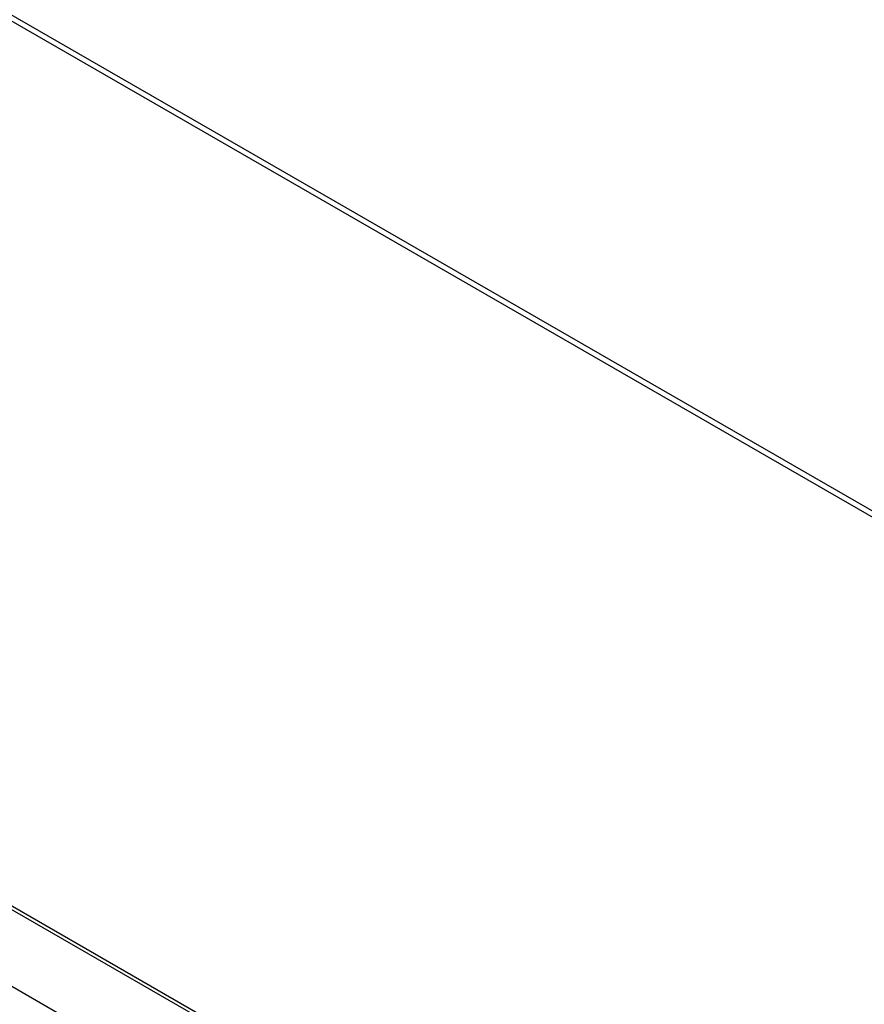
# Model space of a CAD drawing. Header units: inches. Extents: x 17 to 428, y 46 to 203.
# Tile 68 of 114: x 377 to 384, y 166 to 174. Entities that reach past the tile are written whole.
import ezdxf

# ---------------------------------------------------------------- set-up
doc = ezdxf.new("R2010")
doc.units = ezdxf.units.IN
doc.header["$MEASUREMENT"] = 0
doc.layers.add('Visible Edges(ANSI)', color=7, linetype='Continuous', lineweight=25)
doc.layers.add('Visible Tangent Edges(ANSI)', color=7, linetype='Continuous', lineweight=25)

msp = doc.modelspace()

# ---------------------------------------------------------------- linework, layer by layer
at = {"layer": 'Visible Edges(ANSI)'}
msp.add_line((362.1677, 175.074), (390.0118, 159.0397), dxfattribs=at)
at = {"layer": 'Visible Tangent Edges(ANSI)'}
for p, q in [((368.6256, 178.8085), (390.0118, 166.493)), ((368.6037, 178.7705), (390.0118, 166.4424)), ((390.0118, 159.0064), (362.1451, 175.0537)), ((361.5891, 174.7336), (390.0118, 158.3661))]:
    msp.add_line(p, q, dxfattribs=at)

doc.saveas('drawing.dxf')
